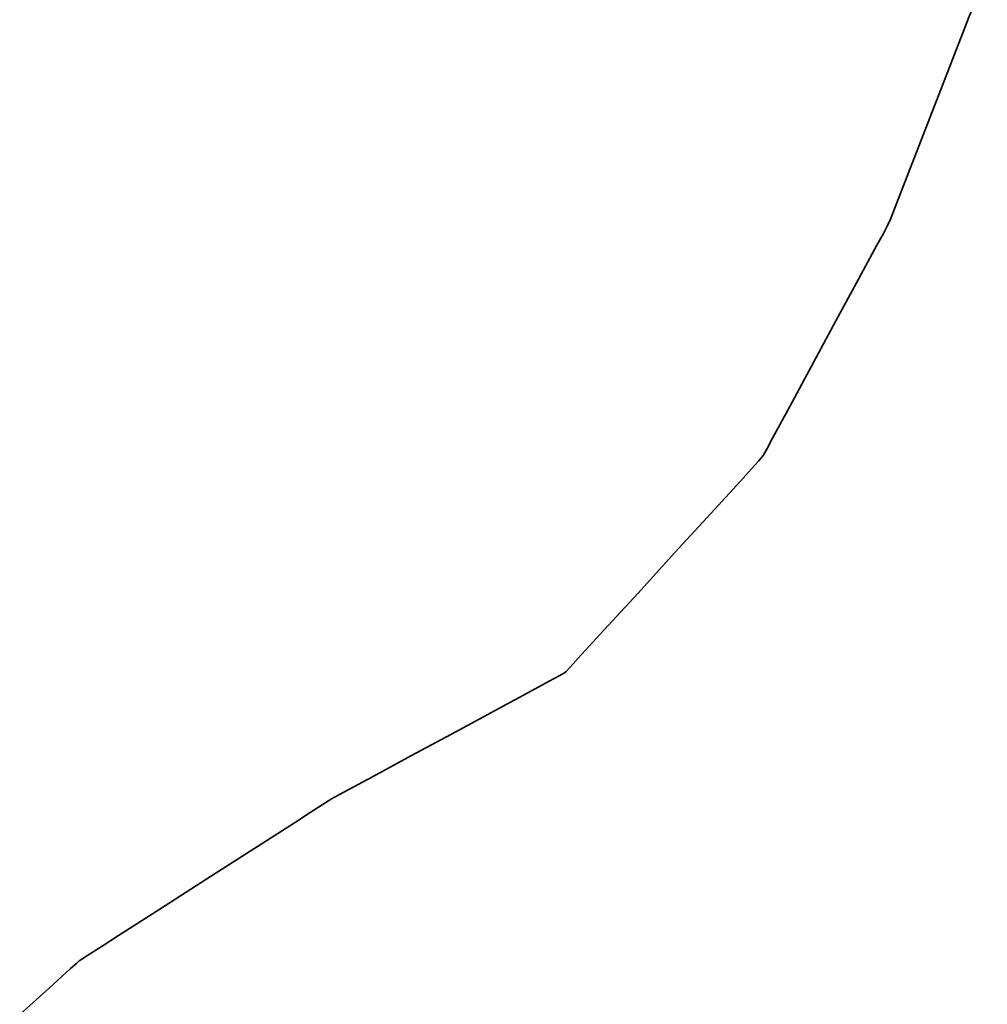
# Paper-space layout 'A0' of a CAD drawing. Header units: metres. Extents: x 0 to 1300, y 0 to 841.
# Tile 15 of 256: x 1038 to 1042, y 159 to 163. Entities that reach past the tile are written whole.
import ezdxf

# ---------------------------------------------------------------- set-up
doc = ezdxf.new("R2010")
doc.units = ezdxf.units.M
doc.layers.add('X-XX-AL-TEKENBLAD_SITUATIE-G', color=7, linetype='Continuous', lineweight=18)

# ---------------------------------------------------------------- blocks, each defined once
blk = doc.blocks.new('*U23')
at = {"layer": 'X-XX-AL-TEKENBLAD_SITUATIE-G', "color": 7, "lineweight": 35, "true_color": 0xffffff}
blk.add_lwpolyline([(50.302, 33.5756), (50.2046, 33.3249), (50.0007, 32.8004), (49.9215, 32.5967), (49.8936, 32.5249), (49.8758, 32.4789), (49.8629, 32.4507), (49.8443, 32.4164), (49.8158, 32.3637), (49.7355, 32.2152), (49.6357, 32.0307), (49.4323, 31.6547), (49.3562, 31.5141), (49.3306, 31.4668), (49.3156, 31.4389), (49.2958, 31.4148), (49.2626, 31.3785), (49.2146, 31.326), (49.0843, 31.1836), (48.9265, 31.0111), (48.7625, 30.8317), (48.6135, 30.6689), (48.5011, 30.5459), (48.4652, 30.5067), (48.4465, 30.4863), (48.4408, 30.482), (48.4165, 30.4689), (48.3722, 30.4449), (48.311, 30.4118), (48.1508, 30.3251), (47.961, 30.2224), (47.7672, 30.1175), (47.5946, 30.0241), (47.4687, 29.956), (47.4311, 29.9357), (47.4148, 29.9268), (47.4058, 29.9211), (47.3737, 29.9005), (47.3208, 29.8666), (47.2506, 29.8216), (47.072, 29.707), (46.8652, 29.5743), (46.6576, 29.4411), (46.4764, 29.3249), (46.4043, 29.2787), (46.3492, 29.2433), (46.3143, 29.2209), (46.303, 29.2137), (46.2926, 29.2043), (46.2657, 29.1801), (46.1719, 29.0955), (46.0412, 28.9776)], dxfattribs=at)

psp = doc.layouts.new('A0')

# ---------------------------------------------------------------- block references
at = {"layer": 'X-XX-AL-TEKENBLAD_SITUATIE-G'}
psp.add_blockref('*U23', (991.83, 129.7733), dxfattribs=at)

doc.saveas('drawing.dxf')
